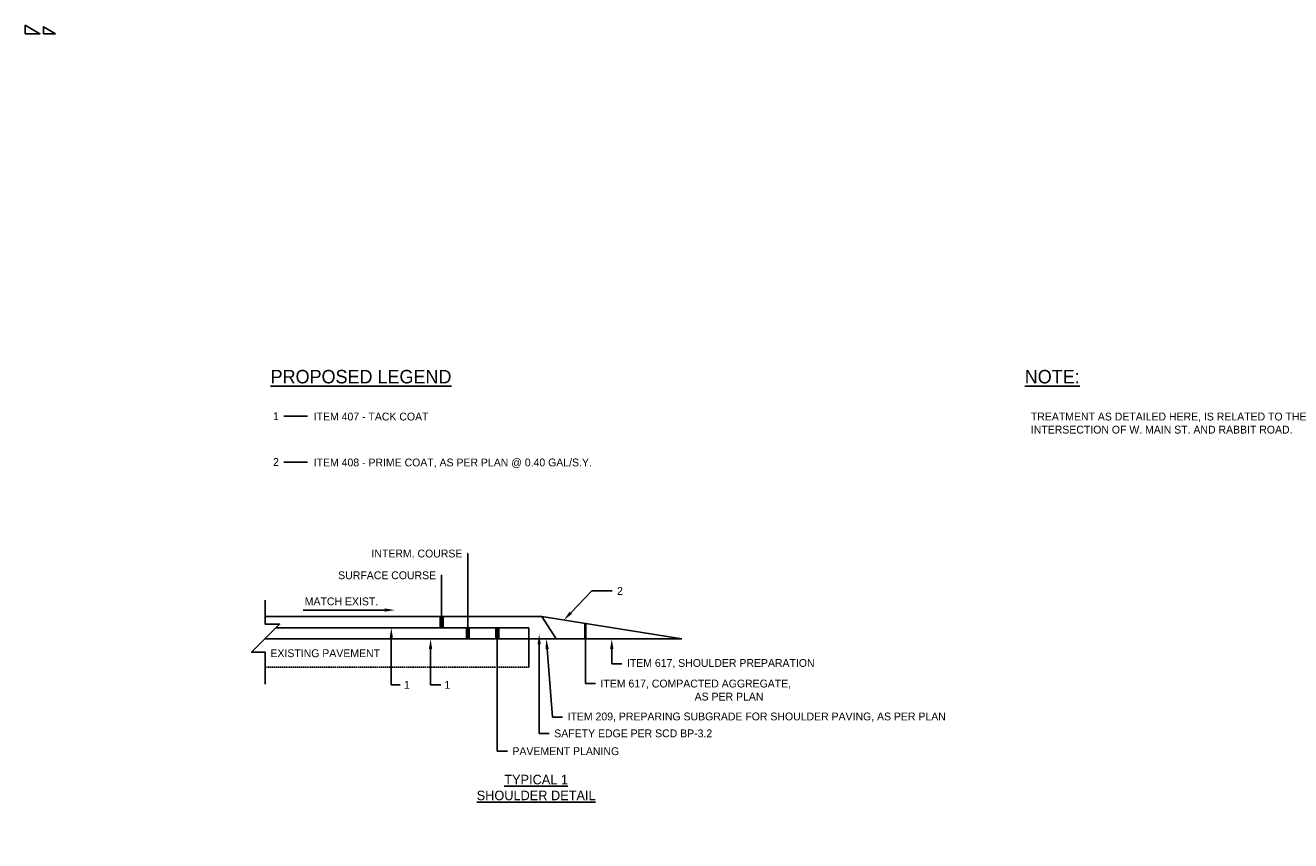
# Model space of a CAD drawing. Header units: feet. Extents: x 6243058 to 6244345, y -718328 to -717570.
# Tile 3 of 3: x 6243893 to 6244345, y -717861 to -717570. Entities that reach past the tile are written whole.
import ezdxf
from ezdxf import colors
from ezdxf.entities.mleader import LeaderData, LeaderLine
from ezdxf.math import Vec2, Vec3

# ---------------------------------------------------------------- set-up
doc = ezdxf.new("R2010")
doc.units = ezdxf.units.FT
doc.header["$MEASUREMENT"] = 0
doc.linetypes.add('DASHED', pattern=[0.75, 0.5, -0.25])
doc.linetypes.add('OhDOT_USTN3', pattern=[0.22, 0.165, -0.055])
for name, color, linetype in [('SH_Border', 7, 'Continuous'), ('SH_Data', 7, 'Continuous'), ('SH_Text', 7, 'Continuous'), ('XS_P_Pavt_Layers', 251, 'Continuous'), ('XS_P_Pavt_Surface', 251, 'Continuous'), ('XS_X_Pavt', 133, 'OhDOT_USTN3')]:
    doc.layers.add(name, color=color, linetype=linetype)
doc.styles.add('Slanted Normal (0.14) Font 31', font='font31.shx', dxfattribs={"height": 0.14})
doc.styles.add('Slanted Sub-Title (0.17) Font 31', font='font31.shx', dxfattribs={"height": 0.17})
doc.styles.add('Slanted-Normal', font='font31.shx', dxfattribs={"height": 0.14})

# ---------------------------------------------------------------- blocks, each defined once
blk = doc.blocks.new('_None')

msp = doc.modelspace()

# ---------------------------------------------------------------- hatches: boundary and pattern name
at = {"layer": 'SH_Data', "transparency": 33554687}
h = msp.add_hatch(color=256, dxfattribs=at)
h.dxf.hatch_style = 1
h.paths.add_polyline_path([(6244042.52, -717780.66), (6244041.52, -717780.66), (6244041.52, -717784.66), (6244042.52, -717784.66)])
h = msp.add_hatch(color=256, dxfattribs=at)
h.dxf.hatch_style = 1
h.paths.add_polyline_path([(6244051.89, -717784.66), (6244050.89, -717784.66), (6244050.89, -717788.66), (6244051.89, -717788.66)])
h = msp.add_hatch(color=256, dxfattribs=at)
h.dxf.hatch_style = 1
h.paths.add_polyline_path([(6244062.39, -717784.66), (6244061.39, -717784.66), (6244061.39, -717788.66), (6244062.39, -717788.66)])
h = msp.add_hatch(color=256, dxfattribs=at)
h.dxf.hatch_style = 1
h.paths.add_polyline_path([(6244093.83, -717783.23), (6244092.83, -717783.07), (6244092.83, -717788.66), (6244093.83, -717788.66)])

# ---------------------------------------------------------------- linework, layer by layer
at = {"layer": 'SH_Data'}
for p, q in [((6244077.75, -717780.66), (6244127.75, -717788.66)), ((6244077.75, -717780.66), (6244082.95, -717788.66)), ((6244073.1, -717798.73), (6244073.1, -717784.66)), ((6244073.1, -717788.66), (6244127.75, -717788.66))]:
    msp.add_line(p, q, dxfattribs=at)
at = {"layer": 'SH_Data', "linetype": 'DASHED'}
msp.add_line((6243979.04, -717798.73), (6244073.1, -717798.73), dxfattribs=at)
at = {"layer": 'SH_Data'}
for points in [[(6243893.39, -717572.55), (6243898.58, -717572.55), (6243893.39, -717569.55)], [(6243904.21, -717572.55), (6243899.88, -717572.55), (6243899.88, -717570.05)], [(6244041.52, -717780.66), (6244042.52, -717780.66), (6244042.52, -717784.66), (6244041.52, -717784.66)], [(6244050.89, -717784.66), (6244051.89, -717784.66), (6244051.89, -717788.66), (6244050.89, -717788.66)], [(6244061.39, -717784.66), (6244062.39, -717784.66), (6244062.39, -717788.66), (6244061.39, -717788.66)]]:
    msp.add_lwpolyline(points, close=True, dxfattribs=at)
msp.add_lwpolyline([(6243979.04, -717804.79), (6243979.04, -717793.42), (6243974.16, -717793.42), (6243984.16, -717783.42), (6243979.04, -717783.42), (6243979.04, -717774.79)], dxfattribs=at)
at = {"layer": 'XS_P_Pavt_Layers'}
msp.add_line((6243978.92, -717788.66), (6244073.1, -717788.66), dxfattribs=at)
at = {"layer": 'XS_P_Pavt_Surface'}
msp.add_line((6243979.04, -717780.66), (6244077.75, -717780.66), dxfattribs=at)
at = {"layer": 'XS_X_Pavt'}
msp.add_line((6243982.92, -717784.66), (6244073.1, -717784.66), dxfattribs=at)

# ---------------------------------------------------------------- texts
at = {"layer": 'SH_Border', "style": 'Slanted Sub-Title (0.17) Font 31'}
for s, insert, char_height, width, attachment_point in [('{\\LPROPOSED LEGEND}', (6243980.95, -717692.6), 4.8, 70.5865, 1), ('{\\LNOTE:}', (6244250.18, -717692.6), 4.8, 70.5865, 1), ('{\\LTYPICAL 1\\PSHOULDER DETAIL}', (6244075.75, -717837.17), 3.4, 82.8774, 2)]:
    msp.add_mtext(s, dxfattribs=dict(at, insert=insert, char_height=char_height, width=width, attachment_point=attachment_point))
at = {"layer": 'SH_Text', "char_height": 2.8, "attachment_point": 1, "style": 'Slanted Normal (0.14) Font 31'}
for s, insert, width in [('ITEM 407 - TACK COAT', (6243996.33, -717707.85), 116.9615), ('TREATMENT AS DETAILED HERE, IS RELATED TO THE INTERSECTION OF W. MAIN ST. AND RABBIT ROAD.', (6244252.36, -717707.85), 116.9615), ('ITEM 408 - PRIME COAT, AS PER PLAN @ 0.40 GAL/S.Y.', (6243996.33, -717724.25), 119.1159), ('MATCH EXIST.', (6243993.15, -717773.85), 30.769), ('EXISTING PAVEMENT ', (6243980.9, -717792.36), 43.7357)]:
    msp.add_mtext(s, dxfattribs=dict(at, insert=insert, width=width))

# ---------------------------------------------------------------- leaders
at = {"layer": 'SH_Text'}
ml = msp.add_multileader_mtext('Standard', dxfattribs=at)
ml.set_content('1', color=256, style='Slanted-Normal')
ml.set_leader_properties()
ml.set_arrow_properties(name='NONE')
ml.build(insert=Vec2(0, 0))
ml.multileader.update_dxf_attribs({"has_text_frame": 1, "dogleg_length": 0.36, "arrow_head_size": 3.6, "scale": 20})
ctx = ml.context
ctx.base_point, ctx.scale, ctx.char_height, ctx.arrow_head_size, ctx.landing_gap_size, ctx.plane_origin = Vec3(6243980.95, -717709.09), 20, 2.8, 3.6, 1.8, Vec3(6243961.47, -717721.4)
ctx.text_align_type = 2
notes = []
notes.append((ctx, [(1, (1, 1, 0), (6243992.91, -717709.09), (-1, 0), 7.2, [(0, [(6243994.16, -717709.09)], 0, [])])]))
ctx.mtext.insert, ctx.mtext.alignment, ctx.mtext.flow_direction = Vec3(6243983.91, -717707.69), 3, 5
ml = msp.add_multileader_mtext('Standard', dxfattribs=at)
ml.set_content('2', color=256, style='Slanted-Normal')
ml.set_leader_properties()
ml.set_arrow_properties(name='NONE')
ml.build(insert=Vec2(0, 0))
ml.multileader.update_dxf_attribs({"has_text_frame": 1, "dogleg_length": 0.36, "arrow_head_size": 3.6, "scale": 20})
ctx = ml.context
ctx.base_point, ctx.scale, ctx.char_height, ctx.arrow_head_size, ctx.landing_gap_size, ctx.plane_origin = Vec3(6243980, -717725.49), 20, 2.8, 3.6, 1.8, Vec3(6243961.47, -717737.8)
ctx.text_align_type = 2
notes.append((ctx, [(1, (1, 1, 0), (6243992.91, -717725.49), (-1, 0), 7.2, [(0, [(6243994.16, -717725.49)], 0, [])])]))
ctx.mtext.insert, ctx.mtext.alignment, ctx.mtext.flow_direction = Vec3(6243983.91, -717724.09), 3, 5
ml = msp.add_multileader_mtext('Standard', dxfattribs=at)
ml.set_content('\\A1;INTERM. COURSE', color=256, style='Slanted Normal (0.14) Font 31')
ml.set_leader_properties()
ml.set_arrow_properties(name='NONE')
ml.build(insert=Vec2(0, 0))
ml.multileader.update_dxf_attribs({"dogleg_length": 0.18, "arrow_head_size": 3.6})
ctx = ml.context
ctx.base_point, ctx.char_height, ctx.arrow_head_size, ctx.landing_gap_size, ctx.plane_origin = Vec3(6244013.79, -717758.16), 2.8, 3.6, 1.8, Vec3(6244011.46, -717703.46)
ctx.text_align_type = 2
notes.append((ctx, [(1, (1, 1, 0), (6244051.39, -717758.16), (-1, 0), 0.18, [(0, [(6244051.39, -717784.66)], 0, [])])]))
ctx.mtext.insert, ctx.mtext.alignment, ctx.mtext.flow_direction = Vec3(6244049.41, -717756.76), 3, 5
ml = msp.add_multileader_mtext('Standard', dxfattribs=at)
ml.set_content('\\A1;SURFACE COURSE ', color=256, style='Slanted Normal (0.14) Font 31')
ml.set_leader_properties()
ml.set_arrow_properties(name='NONE')
ml.build(insert=Vec2(0, 0))
ml.multileader.update_dxf_attribs({"dogleg_length": 0.18, "arrow_head_size": 3.6})
ctx = ml.context
ctx.base_point, ctx.char_height, ctx.arrow_head_size, ctx.landing_gap_size, ctx.plane_origin = Vec3(6244003.27, -717765.93), 2.8, 3.6, 1.8, Vec3(6244002.09, -717699.46)
ctx.text_align_type = 2
notes.append((ctx, [(1, (1, 1, 0), (6244042.02, -717765.93), (-1, 0), 0.18, [(0, [(6244042.02, -717780.66)], 0, [])])]))
ctx.mtext.insert, ctx.mtext.alignment, ctx.mtext.flow_direction = Vec3(6244040.04, -717764.53), 3, 5
ml = msp.add_multileader_mtext('Standard', dxfattribs=at)
ml.set_content('2', color=256, style='Slanted-Normal')
ml.set_leader_properties()
ml.build(insert=Vec2(0, 0))
ml.multileader.update_dxf_attribs({"has_text_frame": 1, "dogleg_length": 0.36, "arrow_head_size": 3.6, "scale": 20})
ctx = ml.context
ctx.base_point, ctx.scale, ctx.char_height, ctx.arrow_head_size, ctx.landing_gap_size, ctx.plane_origin = Vec3(6244102.84, -717771.52), 20, 2.8, 3.6, 1.8, Vec3(6244103.82, -717784.66)
notes.append((ctx, [(0, (1, 1, 0), (6244095.64, -717771.52), (1, 0), 7.2, [(0, [(6244085.63, -717781.92)], 0, [])])]))
ctx.mtext.insert, ctx.mtext.flow_direction = Vec3(6244104.64, -717770.12), 5
ml = msp.add_multileader_mtext('Standard', dxfattribs=at)
ml.set_content('\\A1;', color=256, style='Slanted Normal (0.14) Font 31')
ml.set_leader_properties()
ml.build(insert=Vec2(0, 0))
ml.multileader.update_dxf_attribs({"dogleg_length": 0.18, "arrow_head_size": 3.6})
ctx = ml.context
ctx.base_point, ctx.char_height, ctx.arrow_head_size, ctx.landing_gap_size, ctx.plane_origin = Vec3(6243988.93, -717778.35), 2.8, 3.6, 1.8, Vec3(6243922.72, -717772.21)
ctx.text_align_type = 2
notes.append((ctx, [(1, (1, 1, 0), (6243992.71, -717778.35), (-1, 0), 0.18, [(0, [(6244025.3, -717778.35)], 0, [])])]))
ctx.mtext.insert, ctx.mtext.alignment, ctx.mtext.flow_direction = Vec3(6243990.73, -717776.95), 3, 5
ml = msp.add_multileader_mtext('Standard', dxfattribs=at)
ml.set_content('1', color=256, style='Slanted-Normal')
ml.set_leader_properties()
ml.build(insert=Vec2(0, 0))
ml.multileader.update_dxf_attribs({"has_text_frame": 1, "dogleg_length": 0.36, "arrow_head_size": 3.6, "scale": 20})
ctx = ml.context
ctx.base_point, ctx.scale, ctx.char_height, ctx.arrow_head_size, ctx.landing_gap_size, ctx.plane_origin = Vec3(6244027.24, -717805.04), 20, 2.8, 3.6, 1.8, Vec3(6244024.04, -717817.13)
ctx.text_align_type = 1
notes.append((ctx, [(0, (1, 1, 0), (6244024.04, -717805.04), (1, 0), 3.2, [(0, [(6244024.04, -717784.66)], 0, [])])]))
ctx.mtext.insert, ctx.mtext.alignment, ctx.mtext.flow_direction = Vec3(6244029.62, -717803.64), 2, 5
ml = msp.add_multileader_mtext('Standard', dxfattribs=at)
ml.set_content('1', color=256, style='Slanted-Normal')
ml.set_leader_properties()
ml.build(insert=Vec2(0, 0))
ml.multileader.update_dxf_attribs({"has_text_frame": 1, "dogleg_length": 0.36, "arrow_head_size": 3.6, "scale": 20})
ctx = ml.context
ctx.base_point, ctx.scale, ctx.char_height, ctx.arrow_head_size, ctx.landing_gap_size, ctx.plane_origin = Vec3(6244041.67, -717805.04), 20, 2.8, 3.6, 1.8, Vec3(6244038.05, -717821.13)
ctx.text_align_type = 1
notes.append((ctx, [(0, (1, 1, 0), (6244038.05, -717805.04), (1, 0), 3.62, [(0, [(6244038.05, -717788.66)], 0, [])])]))
ctx.mtext.insert, ctx.mtext.alignment, ctx.mtext.flow_direction = Vec3(6244044.05, -717803.64), 2, 5
ml = msp.add_multileader_mtext('Standard', dxfattribs=at)
ml.set_content('\\A1;PAVEMENT PLANING', color=256, style='Slanted Normal (0.14) Font 31')
ml.set_leader_properties()
ml.set_arrow_properties(name='NONE')
ml.build(insert=Vec2(0, 0))
ml.multileader.update_dxf_attribs({"dogleg_length": 0.18, "arrow_head_size": 3.6})
ctx = ml.context
ctx.base_point, ctx.char_height, ctx.arrow_head_size, ctx.landing_gap_size, ctx.plane_origin = Vec3(6244065.49, -717828.74), 2.8, 3.6, 1.8, Vec3(6244061.89, -717797.81)
notes.append((ctx, [(0, (1, 1, 0), (6244061.89, -717828.74), (1, 0), 3.6, [(0, [(6244061.89, -717788.66)], 0, [])])]))
ctx.mtext.insert, ctx.mtext.flow_direction = Vec3(6244067.29, -717827.34), 5
ml = msp.add_multileader_mtext('Standard', dxfattribs=at)
ml.set_content('\\A1;SAFETY EDGE PER SCD BP-3.2', color=256, style='Slanted Normal (0.14) Font 31')
ml.set_leader_properties()
ml.build(insert=Vec2(0, 0))
ml.multileader.update_dxf_attribs({"dogleg_length": 0.18, "arrow_head_size": 3.6})
ctx = ml.context
ctx.base_point, ctx.char_height, ctx.arrow_head_size, ctx.landing_gap_size, ctx.plane_origin = Vec3(6244080.42, -717822.38), 2.8, 3.6, 1.8, Vec3(6244076.82, -717826.35)
notes.append((ctx, [(0, (1, 1, 0), (6244076.82, -717822.38), (1, 0), 3.6, [(0, [(6244076.82, -717787.01)], 0, [])])]))
ctx.mtext.insert, ctx.mtext.flow_direction = Vec3(6244082.22, -717820.98), 5
ml = msp.add_multileader_mtext('Standard', dxfattribs=at)
ml.set_content('\\A1;ITEM 209, PREPARING SUBGRADE FOR SHOULDER PAVING, AS PER PLAN', color=256, style='Slanted Normal (0.14) Font 31')
ml.set_leader_properties()
ml.build(insert=Vec2(0, 0))
ml.multileader.update_dxf_attribs({"dogleg_length": 0.18, "arrow_head_size": 3.6})
ctx = ml.context
ctx.base_point, ctx.char_height, ctx.arrow_head_size, ctx.landing_gap_size, ctx.plane_origin = Vec3(6244085.17, -717816.64), 2.8, 3.6, 1.8, Vec3(6244081.57, -717819.08)
notes.append((ctx, [(0, (1, 1, 0), (6244081.57, -717816.64), (1, 0), 3.6, [(0, [(6244079.38, -717788.66)], 0, [])])]))
ctx.mtext.insert, ctx.mtext.flow_direction = Vec3(6244086.97, -717814.94), 5
ml = msp.add_multileader_mtext('Standard', dxfattribs=at)
ml.set_content('\\A1;ITEM 617, COMPACTED AGGREGATE,\\P^I^I^IAS PER PLAN', color=256, style='Slanted Normal (0.14) Font 31')
ml.set_leader_properties()
ml.set_arrow_properties(name='NONE')
ml.build(insert=Vec2(0, 0))
ml.multileader.update_dxf_attribs({"dogleg_length": 0.18, "arrow_head_size": 3.6})
ctx = ml.context
ctx.base_point, ctx.char_height, ctx.arrow_head_size, ctx.landing_gap_size, ctx.plane_origin = Vec3(6244096.93, -717804.59), 2.8, 3.6, 1.8, Vec3(6244093.33, -717788.66)
notes.append((ctx, [(0, (1, 1, 0), (6244093.33, -717804.59), (1, 0), 3.6, [(0, [(6244093.33, -717788.66)], 0, [])])]))
ctx.mtext.insert, ctx.mtext.flow_direction = Vec3(6244098.73, -717803.19), 5
ml = msp.add_multileader_mtext('Standard', dxfattribs=at)
ml.set_content('\\A1;ITEM 617, SHOULDER PREPARATION', color=256, style='Slanted Normal (0.14) Font 31')
ml.set_leader_properties()
ml.build(insert=Vec2(0, 0))
ml.multileader.update_dxf_attribs({"dogleg_length": 0.18, "arrow_head_size": 3.6})
ctx = ml.context
ctx.base_point, ctx.char_height, ctx.arrow_head_size, ctx.landing_gap_size, ctx.plane_origin = Vec3(6244106.35, -717797.54), 2.8, 3.6, 1.8, Vec3(6244102.75, -717798.66)
notes.append((ctx, [(0, (1, 1, 0), (6244102.75, -717797.54), (1, 0), 3.6, [(0, [(6244102.75, -717788.66)], 0, [])])]))
ctx.mtext.insert, ctx.mtext.flow_direction = Vec3(6244108.15, -717795.84), 5
for ctx, leaders in notes:
    for number, flags, end, landing, length, lines in leaders:
        leader = LeaderData()
        leader.index, (leader.has_last_leader_line, leader.has_dogleg_vector, leader.attachment_direction) = number, flags
        leader.last_leader_point, leader.dogleg_vector, leader.dogleg_length = Vec3(end), Vec3(landing), length
        for number, points, colour, breaks in lines:
            line = LeaderLine()
            line.index, line.vertices, line.color, line.breaks = number, Vec3.list(points), colors.encode_raw_color(colour), breaks
            leader.lines.append(line)
        ctx.leaders.append(leader)

doc.saveas('drawing.dxf')
